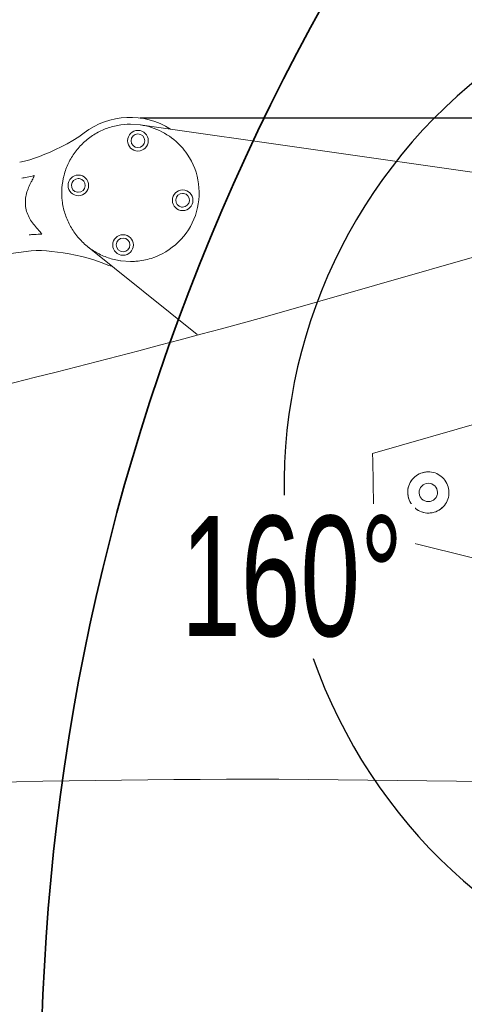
# Model space of a CAD drawing. Header units: millimetres. Extents: x 6756 to 17105, y -3613 to 3705.
# Tile 28 of 65: x 9868 to 10062, y 1717 to 2147. Entities that reach past the tile are written whole.
import ezdxf

# ---------------------------------------------------------------- set-up
doc = ezdxf.new("R2010")
doc.units = ezdxf.units.MM
doc.header["$PDSIZE"] = -5
doc.layers.get('0').update_dxf_attribs({"lineweight": 35})
for name, color, linetype, lineweight in [('尺寸线层', 3, 'Continuous', 18), ('粗实线层', 7, 'Continuous', 35), ('细实线层', 7, 'Continuous', 18)]:
    doc.layers.add(name, color=color, linetype=linetype, lineweight=lineweight)
doc.styles.add('标准', font='txt', dxfattribs={"width": 0.667})
doc.dimstyles.new('标准', dxfattribs={"dimscale": 15, "dimtxt": 3.5, "dimasz": 4, "dimexe": 2, "dimexo": 0, "dimtad": 1, "dimdsep": 46, "dimtxsty": '标准', "dimblk": '_CAXARROW', "dimcen": 0, "dimdle": 6, "dimazin": 2, "dimtfac": 0.707107, "dimtdec": 3, "dimtmove": 2, "dimatfit": 3, "dimfxl": 1, "dimfrac": 2, "dimtolj": 1, "dimarcsym": 1})

# ---------------------------------------------------------------- blocks, each defined once
blk = doc.blocks.new('678')
at = {"layer": '粗实线层', "color": 8}
for centre, radius, start, end in [((0, 0), 1843.6, 100.38856, 204.38856), ((636.4, 636.4), 972, 110, 205)]:
    blk.add_arc(centre, radius, start, end, dxfattribs=at)
blk = doc.blocks.new('21324234')
at = {"layer": '细实线层'}
for p, q in [((-512.29, 1645.59), (-516.53, 1645.89)), ((-280.5, 1612.56), (-512.33, 1645.59)), ((-536.72, 1642.1), (-536.72, 1642.1)), ((-536.72, 1642.1), (-536.72, 1642.1)), ((-538.86, 1622.11), (-539.28, 1622.14)), ((-539.71, 1616.17), (-539.28, 1616.14)), ((-493.32, 1615.62), (-493.75, 1615.65)), ((-458.77, 1561.45), (-275.18, 1614.1)), ((-494.17, 1609.68), (-493.75, 1609.65)), ((-535.33, 1592.49), (-487.4, 1554.05)), ((-593.5, 1586.23), (-559.83, 1590.62)), ((-529.33, 1585.42), (-529.33, 1585.42)), ((-529.33, 1585.42), (-529.33, 1585.42)), ((-520.76, 1586.19), (-516.53, 1585.89)), ((-350.8, 1519.35), (-410.83, 1502.04)), ((-410.76, 1498.94), (-410.22, 1470.15)), ((-410.17, 1467.05), (-348.9, 1451.87)), ((-451.7, 1359.77), (-334.93, 1358.42))]:
    blk.add_line(p, q, dxfattribs=at)
for points in [[(-536.72, 1642.09), (-539.11, 1640.4), (-541.68, 1638.79), (-544.22, 1637.35), (-546.73, 1636.04), (-549.19, 1634.84), (-551.6, 1633.74), (-553.96, 1632.73), (-556.28, 1631.81), (-558.47, 1631.01), (-560.52, 1630.32), (-562.72, 1629.69), (-564.87, 1629.24)], [(-559.83, 1590.62), (-557.64, 1590.75), (-555.35, 1590.7), (-553.2, 1590.56), (-550.87, 1590.34), (-548.4, 1590.05), (-545.85, 1589.68), (-543.24, 1589.24), (-540.56, 1588.71), (-537.8, 1588.09), (-534.97, 1587.35), (-532.08, 1586.45), (-529.33, 1585.42)]]:
    blk.add_lwpolyline(points, dxfattribs=at)
for centre, radius in [((-513.26, 1638.66), 4.5), ((-513.27, 1638.66), 3), ((-539.27, 1619.14), 4.5), ((-493.73, 1612.65), 4.5), ((-519.75, 1593.12), 4.5), ((-519.76, 1593.12), 3)]:
    blk.add_circle(centre, radius, dxfattribs=at)
for centre, radius, start, end in [((-516.67, 1615.89), 33, 57.7105, 127.434), ((-516.49, 1616.13), 29.76, 81.6713, 81.8904), ((-516.44, 1615.97), 29.88, 42.6089, 43.6882), ((-516.57, 1615.86), 30.06, 34.215, 42.6004), ((-516.53, 1615.89), 30, 287.4549, 34.2083), ((-539.28, 1619.14), 3, 90.0001, 261.8904), ((-539.28, 1619.14), 3, 270.0002, 81.8903), ((-493.75, 1612.65), 3, 90.0001, 261.8904), ((-493.75, 1612.65), 3, 270.0002, 81.8903), ((-516.54, 1615.96), 30.07, 274.8079, 287.4404), ((-516.67, 1615.89), 33, 247.4261, 255.7986), ((-516.56, 1615.65), 29.76, 261.685, 261.8904), ((-516.52, 1615.92), 30.03, 269.9925, 274.5197), ((-516.51, 1615.75), 29.86, 274.5237, 274.7868), ((-386.49, 1485), 9, 101.0845, 261.0843), ((-386.45, 1484.95), 9.07, 121.2082, 140.9604), ((-386.47, 1484.93), 9.07, 101.1058, 121.0504), ((-386.49, 1484.97), 9.03, 89.9881, 101.0553), ((-386.49, 1484.98), 9.02, 90.0041, 101.0047), ((-386.49, 1484.99), 9.01, 81.1044, 89.9942), ((-386.49, 1485), 9, 81.1553, 90.0091), ((-386.52, 1484.93), 9.07, 61.1184, 81.063), ((-386.51, 1484.94), 9.06, 61.1117, 81.0118), ((-386.54, 1484.94), 9.08, 41.2136, 60.9553), ((-386.54, 1484.94), 9.07, 41.2083, 60.9606), ((-386.49, 1485), 4, 1.0909, 181.0832), ((-386.45, 1485.06), 9.07, 221.2083, 240.9606), ((-386.47, 1485.07), 9.07, 241.1184, 261.063), ((-386.5, 1485.01), 9.01, 261.1044, 269.9942), ((-386.49, 1485), 9, 261.1553, 270.0091), ((-386.49, 1485.03), 9.03, 269.9881, 281.0553), ((-386.49, 1485.02), 9.02, 270.0041, 281.0047), ((-386.52, 1485.07), 9.07, 281.1058, 301.0504), ((-386.52, 1485.06), 9.06, 281.157, 301.0571), ((-386.54, 1485.06), 9.08, 301.2135, 320.9552), ((-386.54, 1485.05), 9.07, 301.2082, 320.9604)]:
    blk.add_arc(centre, radius, start, end, dxfattribs=at)
for centre, start_param, end_param in [((-410.77, 1498.94), 4.712341, 6.283185), ((-410.22, 1470.15), 3.141544, 4.712341)]:
    blk.add_ellipse(centre, major_axis=(-0.06, 3.11), ratio=0.002558, start_param=start_param, end_param=end_param, dxfattribs=at)
for points, knots in [([(-516.53, 1645.89), (-518.4, 1645.89), (-522.15, 1645.54), (-527.57, 1643.97), (-532.6, 1641.43), (-537.08, 1637.99), (-540.83, 1633.78), (-543.74, 1628.94), (-545.69, 1623.64), (-546.62, 1618.08), (-546.5, 1612.44), (-545.34, 1606.92), (-543.16, 1601.71), (-540.05, 1597), (-536.12, 1592.95), (-531.51, 1589.7), (-526.37, 1587.37), (-522.71, 1586.48), (-520.86, 1586.21)], [0, 0, 0, 0, 4892.465944, 9782.304881, 14672.92852, 19563.422546, 24453.926401, 29344.413525, 34234.882395, 39125.357148, 44015.854703, 48906.373848, 53796.891231, 58687.344701, 63577.946751, 68467.974653, 73359.353117, 78249.455638, 78249.455638, 78249.455638, 78249.455638]), ([(-494.83, 1636.61), (-497.11, 1639), (-502.5, 1643.04), (-508.92, 1645.1), (-512.18, 1645.58)], [0, 0, 0, 0, 6063.769001, 12128.352779, 12128.352779, 12128.352779, 12128.352779]), ([(-558.66, 1623.44), (-559.66, 1623.19), (-561.07, 1622.85), (-562.83, 1622.51), (-563.59, 1622.39), (-563.93, 1622.35)], [0, 0, 0, 0, 9321.287973, 13115.251296, 16230.745701, 16230.745701, 16230.745701, 16230.745701]), ([(-559.81, 1620.71), (-559.69, 1620.94), (-559.52, 1621.28), (-559.29, 1621.74), (-559.12, 1622.09), (-558.98, 1622.37), (-558.88, 1622.6), (-558.8, 1622.78), (-558.74, 1622.92), (-558.7, 1623.04), (-558.67, 1623.13), (-558.64, 1623.2), (-558.62, 1623.26), (-558.61, 1623.3), (-558.61, 1623.35), (-558.6, 1623.38), (-558.6, 1623.41), (-558.61, 1623.43), (-558.63, 1623.45), (-558.65, 1623.45), (-558.66, 1623.44)], [0, 0, 0, 0, 22371.191918, 33502.625325, 44594.554682, 55640.635705, 61140.126656, 66619.248277, 72071.395655, 74782.007434, 77478.717408, 80156.253865, 81482.742325, 82798.519646, 84096.466949, 85370.24448, 85994.871872, 86610.553942, 87240.00394, 87955.262458, 87955.262458, 87955.262458, 87955.262458]), ([(-562.3, 1609.93), (-562.43, 1610.89), (-562.47, 1612.81), (-561.97, 1615.62), (-561.04, 1618.25), (-560.24, 1619.91), (-559.81, 1620.71)], [0, 0, 0, 0, 5567.269828, 11035.732683, 16380.756832, 21645.702401, 21645.702401, 21645.702401, 21645.702401]), ([(-557.13, 1600.16), (-557.75, 1600.83), (-558.95, 1602.22), (-560.52, 1604.52), (-561.72, 1607.11), (-562.18, 1608.98), (-562.3, 1609.93)], [0, 0, 0, 0, 5233.347361, 10546.59106, 15982.599831, 21517.346941, 21517.346941, 21517.346941, 21517.346941]), ([(-557.13, 1600.16), (-556.96, 1599.97), (-556.7, 1599.68), (-556.36, 1599.3), (-556.11, 1599.01), (-555.91, 1598.76), (-555.74, 1598.57), (-555.63, 1598.42), (-555.53, 1598.29), (-555.46, 1598.19), (-555.4, 1598.12), (-555.36, 1598.05), (-555.33, 1598), (-555.31, 1597.96), (-555.29, 1597.92), (-555.27, 1597.88), (-555.27, 1597.84), (-555.29, 1597.82), (-555.3, 1597.81), (-555.31, 1597.81)], [0, 0, 0, 0, 20702.570509, 31005.431358, 41271.603703, 51493.518973, 56583.664629, 61654.747149, 66699.868239, 69208.736389, 71704.461689, 74181.546917, 75409.306746, 76627.194604, 77828.648974, 79006.639807, 80141.671234, 80725.398806, 81386.572751, 81386.572751, 81386.572751, 81386.572751]), ([(-555.31, 1597.81), (-556.35, 1597.81), (-557.8, 1597.77), (-559.59, 1597.64), (-560.35, 1597.56), (-560.7, 1597.52)], [0, 0, 0, 0, 9195.678367, 12938.492354, 16011.973136, 16011.973136, 16011.973136, 16011.973136]), ([(-876.27, 1466.82), (-833.73, 1474.45), (-693.59, 1501.57), (-554.71, 1535.07), (-458.77, 1561.45)], [0, 0, 0, 0, 3709.651786, 12248.743115, 12248.743115, 12248.743115, 12248.743115]), ([(-390.49, 1484.92), (-390.48, 1484.41), (-390.26, 1483.38), (-389.37, 1482.07), (-388.05, 1481.2), (-387.01, 1481), (-386.49, 1481)], [0, 0, 0, 0, 4730.991926, 9465.778051, 14196.032211, 18927.085139, 18927.085139, 18927.085139, 18927.085139]), ([(-386.49, 1481), (-385.97, 1481), (-384.9, 1481.21), (-383.56, 1482.12), (-382.68, 1483.48), (-382.48, 1484.55), (-382.49, 1485.08)], [0, 0, 0, 0, 4720.114898, 9439.681203, 14163.018504, 18883.412195, 18883.412195, 18883.412195, 18883.412195]), ([(-451.7, 1359.78), (-573.9, 1359.78), (-818.37, 1351.97), (-1061.84, 1328.57), (-1183.05, 1313)], [0, 0, 0, 0, 6271.078499, 12542.552517, 12542.552517, 12542.552517, 12542.552517])]:
    blk.add_open_spline(points, degree=3, knots=knots, dxfattribs=at)
for points in [[(-395.01, 1487.92), (-394.67, 1488.9), (-394.15, 1489.85), (-393.49, 1490.66)], [(-379.71, 1490.92), (-379.03, 1490.13), (-378.47, 1489.21), (-378.09, 1488.24)], [(-378.09, 1488.24), (-378.47, 1489.21), (-379.03, 1490.13), (-379.71, 1490.92)], [(-395.49, 1484.83), (-395.51, 1485.87), (-395.34, 1486.93), (-395.01, 1487.92)], [(-394.89, 1481.76), (-395.27, 1482.74), (-395.47, 1483.79), (-395.49, 1484.83)], [(-378.09, 1488.24), (-377.72, 1487.26), (-377.51, 1486.21), (-377.49, 1485.17)], [(-377.49, 1485.17), (-377.51, 1486.21), (-377.72, 1487.26), (-378.09, 1488.24)], [(-377.49, 1485.17), (-377.48, 1484.13), (-377.64, 1483.07), (-377.98, 1482.08)], [(-377.98, 1482.08), (-377.64, 1483.07), (-377.48, 1484.13), (-377.49, 1485.17)], [(-393.27, 1479.08), (-393.96, 1479.87), (-394.52, 1480.79), (-394.89, 1481.76)], [(-377.98, 1482.08), (-378.32, 1481.1), (-378.84, 1480.15), (-379.5, 1479.34)], [(-379.5, 1479.34), (-378.84, 1480.15), (-378.32, 1481.1), (-377.98, 1482.08)]]:
    blk.add_open_spline(points, degree=3, dxfattribs=at)
blk = doc.blocks.new('_CAXARROW')
blk.add_hatch(color=0).paths.add_polyline_path([(0, 0), (-1, 0.125), (-1, -0.125)], flags=0)
blk = doc.blocks.new('*X9')
at = {"layer": 'Defpoints', "color": 0, "transparency": 16777216}
for p in [(10212.69, 2890.12), (9880.25, 2856.9), (9992.87, 2009.33), (10212.69, 1943.51), (10212.69, 405.51)]:
    blk.add_point(p, dxfattribs=at)
at = {"layer": '尺寸线层', "color": 0, "linetype": 'Continuous', "lineweight": -2, "transparency": 16777216}
for start, end in [(125.0247, 181.054), (199.2021, 254.9753)]:
    blk.add_arc((10212.69, 1943.51), 229.46, start, end, dxfattribs=at)
at = {"layer": '尺寸线层', "color": 0, "lineweight": -2, "transparency": 16777216, "xscale": 60, "yscale": 60, "zscale": 60}
for p, rotation in [((10134.21, 2159.14), 27.51235745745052), ((10212.69, 1714.05), 352.4876425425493)]:
    blk.add_blockref('_CAXARROW', p, dxfattribs=dict(at, rotation=rotation))
at = {"layer": '尺寸线层', "color": 0, "transparency": 16777216, "insert": (9986.71, 1903.67), "char_height": 52.5, "attachment_point": 5, "style": '标准', "bg_fill": 3, "box_fill_scale": 1.1, "bg_fill_color": 256, "bg_fill_true_color": 13158600, "bg_fill_transparency": 0}
blk.add_mtext('\\A1;160°', dxfattribs=at)
blk = doc.blocks.new('*X10')
at = {"layer": 'Defpoints', "color": 0, "transparency": 16777216}
for p in [(10212.69, 2890.12), (9519.43, 1617.44), (10101.03, 1211.66), (10212.69, 1043.51), (10212.69, 405.51)]:
    blk.add_point(p, dxfattribs=at)
at = {"layer": '尺寸线层', "color": 0, "linetype": 'Continuous', "lineweight": -2, "transparency": 16777216}
blk.add_arc((10212.69, 1043.51), 201.84, 107.0952, 123.2845, dxfattribs=at)
at = {"layer": '尺寸线层', "color": 0, "lineweight": -2, "transparency": 16777216, "xscale": 60, "yscale": 60, "zscale": 60}
for p, rotation in [((10212.69, 1245.36), 8.547605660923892), ((10057.22, 1172.23), 221.832066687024)]:
    blk.add_blockref('_CAXARROW', p, dxfattribs=dict(at, rotation=rotation))
at = {"layer": '尺寸线层', "color": 0, "transparency": 16777216, "insert": (10136.22, 1285.02), "char_height": 52.5, "attachment_point": 5, "style": '标准', "bg_fill": 3, "box_fill_scale": 1.1, "bg_fill_color": 256, "bg_fill_true_color": 13158600, "bg_fill_transparency": 0}
blk.add_mtext('\\A1;50.38°', dxfattribs=at)
blk = doc.blocks.new('*X12')
at = {"layer": 'Defpoints', "color": 0, "transparency": 16777216}
for p in [(10212.69, 2890.12), (9829.92, 1596.99), (10212.69, 1043.51), (9339.43, 825.78), (10212.69, 405.51)]:
    blk.add_point(p, dxfattribs=at)
at = {"layer": '尺寸线层', "color": 0, "linetype": 'Continuous', "lineweight": -2, "transparency": 16777216}
for start, end in [(95.11022, 138.04085), (145.75572, 188.88978)]:
    blk.add_arc((10212.69, 1043.51), 672.94, start, end, dxfattribs=at)
at = {"layer": '尺寸线层', "color": 0, "lineweight": -2, "transparency": 16777216, "xscale": 60, "yscale": 60, "zscale": 60}
for p, rotation in [((10212.69, 1716.46), 2.555109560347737), ((9559.74, 880.71), 281.4448904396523)]:
    blk.add_blockref('_CAXARROW', p, dxfattribs=dict(at, rotation=rotation))
at = {"layer": '尺寸线层', "color": 0, "transparency": 16777216, "insert": (9682.4, 1457.82), "char_height": 52.5, "attachment_point": 5, "style": '标准', "bg_fill": 3, "box_fill_scale": 1.1, "bg_fill_color": 256, "bg_fill_true_color": 13158600, "bg_fill_transparency": 0}
blk.add_mtext('\\A1;104°', dxfattribs=at)
blk = doc.blocks.new('*X26')
at = {"layer": 'Defpoints', "color": 0, "transparency": 16777216}
for p in [(9920.4, 2104.12), (11005.9, 2104.12), (10762.69, 447.01)]:
    blk.add_point(p, dxfattribs=at)
at = {"layer": '尺寸线层', "color": 0, "linetype": 'Continuous', "lineweight": -2, "transparency": 16777216}
for p, q in [((9920.4, 2104.12), (11035.9, 2104.12)), ((11005.9, 507.01), (11005.9, 2044.12)), ((10762.69, 447.01), (11035.9, 447.01))]:
    blk.add_line(p, q, dxfattribs=at)
at = {"layer": '尺寸线层', "color": 0, "lineweight": -2, "transparency": 16777216, "xscale": 60, "yscale": 60, "zscale": 60}
for p, rotation in [((11005.9, 2104.12), 90), ((11005.9, 447.01), 270)]:
    blk.add_blockref('_CAXARROW', p, dxfattribs=dict(at, rotation=rotation))
at = {"layer": '尺寸线层', "color": 0, "transparency": 16777216, "insert": (10970.28, 1275.56), "char_height": 52.5, "attachment_point": 5, "rotation": 90, "style": '标准', "bg_fill": 3, "box_fill_scale": 1.1, "bg_fill_color": 256, "bg_fill_true_color": 13158600, "bg_fill_transparency": 0}
blk.add_mtext('\\A1;1660', dxfattribs=at)
blk = doc.blocks.new('*X27')
at = {"layer": 'Defpoints', "color": 0, "transparency": 16777216}
for p in [(9880.25, 2856.9), (11187.56, 2856.9), (10762.69, 447.01)]:
    blk.add_point(p, dxfattribs=at)
at = {"layer": '尺寸线层', "color": 0, "linetype": 'Continuous', "lineweight": -2, "transparency": 16777216}
for p, q in [((9880.25, 2856.9), (11217.56, 2856.9)), ((11187.56, 507.01), (11187.56, 2796.9)), ((10762.69, 447.01), (11217.56, 447.01))]:
    blk.add_line(p, q, dxfattribs=at)
at = {"layer": '尺寸线层', "color": 0, "lineweight": -2, "transparency": 16777216, "xscale": 60, "yscale": 60, "zscale": 60}
for p, rotation in [((11187.56, 2856.9), 90), ((11187.56, 447.01), 270)]:
    blk.add_blockref('_CAXARROW', p, dxfattribs=dict(at, rotation=rotation))
at = {"layer": '尺寸线层', "color": 0, "transparency": 16777216, "insert": (11151.93, 1651.95), "char_height": 52.5, "attachment_point": 5, "rotation": 90, "style": '标准', "bg_fill": 3, "box_fill_scale": 1.1, "bg_fill_color": 256, "bg_fill_true_color": 13158600, "bg_fill_transparency": 0}
blk.add_mtext('\\A1;2410', dxfattribs=at)

msp = doc.modelspace()

# ---------------------------------------------------------------- block references
at = {"layer": '粗实线层'}
for name, p in [('678', (10212.691, 1043.514)), ('21324234', (10432.691, 455.514))]:
    msp.add_blockref(name, p, dxfattribs=at)

# ---------------------------------------------------------------- next in the draw order: dimensions: what is measured, and where the dimension line sits
at = {"layer": '尺寸线层'}
dim = msp.add_angular_dim_2l(base=(9992.868, 2009.325), line1=((9880.248, 2856.896), (10212.691, 1943.514)), line2=((10212.691, 405.51), (10212.691, 2890.117)), dimstyle='标准', override={"dimtad": 0, "dimtih": 1, "dimtoh": 1, "dimsah": 1, "dimtfill": 1, "dimtzin": 8}, dxfattribs=at)
dim.commit()
dim.dimension.update_dxf_attribs({"geometry": '*X9', "text_midpoint": (9986.714, 1903.668), "dimtype": 162})

# ---------------------------------------------------------------- next in the draw order: dimensions: what is measured, and where the dimension line sits
dim = msp.add_angular_dim_2l(base=(10101.033, 1211.659), line1=((9519.433, 1617.442), (10212.691, 1043.514)), line2=((10212.691, 405.51), (10212.691, 2890.117)), dimstyle='标准', override={"dimtad": 0, "dimtih": 1, "dimtoh": 1, "dimsah": 1, "dimtfill": 1, "dimtzin": 8}, dxfattribs=at)
dim.commit()
dim.dimension.update_dxf_attribs({"geometry": '*X10', "text_midpoint": (10136.219, 1285.025), "dimtype": 162})

# ---------------------------------------------------------------- next in the draw order: dimensions: what is measured, and where the dimension line sits
dim = msp.add_angular_dim_2l(base=(9829.921, 1596.993), line1=((10212.691, 1043.514), (9339.425, 825.785)), line2=((10212.691, 405.51), (10212.691, 2890.117)), dimstyle='标准', override={"dimtad": 0, "dimtih": 1, "dimtoh": 1, "dimsah": 1, "dimtfill": 1, "dimtzin": 8}, dxfattribs=at)
dim.commit()
dim.dimension.update_dxf_attribs({"geometry": '*X12', "text_midpoint": (9682.405, 1457.819), "dimtype": 162})

# ---------------------------------------------------------------- next in the draw order: dimensions: what is measured, and where the dimension line sits
dim = msp.add_linear_dim(base=(11005.902, 2104.115), p1=(10762.691, 447.014), p2=(9920.398, 2104.115), angle=90, text='1660', dimstyle='标准', override={"dimsah": 1, "dimtfac": 1, "dimtfill": 1, "dimtzin": 8}, dxfattribs=at)
dim.commit()
dim.dimension.update_dxf_attribs({"geometry": '*X26', "text_midpoint": (10970.277, 1275.565)})

# ---------------------------------------------------------------- next in the draw order: dimensions: what is measured, and where the dimension line sits
dim = msp.add_linear_dim(base=(11187.558, 2856.896), p1=(10762.691, 447.014), p2=(9880.248, 2856.896), angle=90, text='2410', dimstyle='标准', override={"dimsah": 1, "dimtfac": 1, "dimtfill": 1, "dimtzin": 8}, dxfattribs=at)
dim.commit()
dim.dimension.update_dxf_attribs({"geometry": '*X27', "text_midpoint": (11151.933, 1651.955)})

doc.saveas('drawing.dxf')
